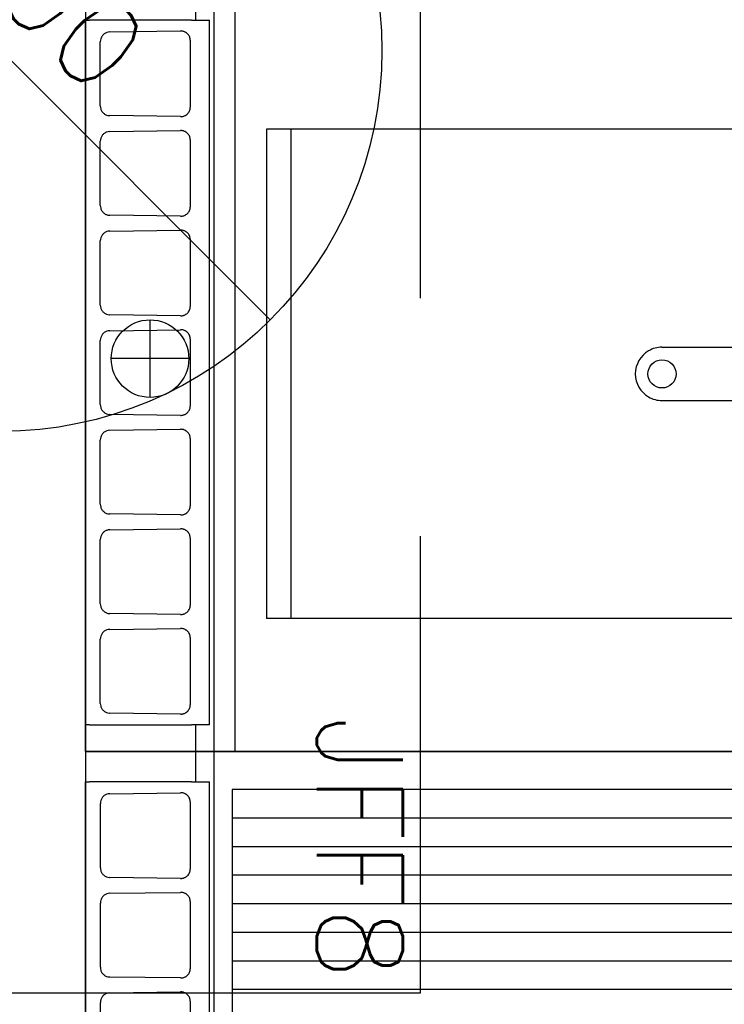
# Model space of a CAD drawing. Header units: millimetres. Extents: x -56641 to 6003, y -24465 to 16563.
# Tile 41 of 79: x -32503 to -32133, y -1239 to -722. Entities that reach past the tile are written whole.
import ezdxf

# ---------------------------------------------------------------- set-up
doc = ezdxf.new("R2010")
doc.units = ezdxf.units.MM
doc.linetypes.add('HIDDEN', pattern=[375, 250, -125])
for name, color, linetype in [('JEVENHUUVA', 7, 'Continuous'), ('JEVENKATKOVIIVAT', 5, 'HIDDEN'), ('KATKOVIIVAT', 5, 'HIDDEN'), ('MUOTOVIIVAT', 7, 'Continuous')]:
    doc.layers.add(name, color=color, linetype=linetype)
doc.layers.add('Wyposażenie_urządzenia grzewcze', color=1, linetype='Continuous', true_color=0xff0000)
doc.styles.add('ROMANS', font='romans')

# ---------------------------------------------------------------- blocks, each defined once
blk = doc.blocks.new('F13 - 74 ET')
at = {"layer": 'Wyposażenie_urządzenia grzewcze'}
for p, q in [((1896.789, -3542.647), (1896.789, -3549.387)), ((1936.789, -3542.647), (1896.789, -3542.647)), ((1896.789, -3542.647), (1896.789, -3613.147)), ((1896.789, -3542.647), (1898.189, -3542.647)), ((1898.189, -3542.848), (1898.189, -3542.647)), ((1898.189, -3542.647), (1935.189, -3542.647)), ((1898.189, -3542.848), (1898.189, -3548.198)), ((1935.189, -3542.647), (1935.189, -3542.848)), ((1935.189, -3548.198), (1935.189, -3542.848)), ((1899.317, -3543.419), (1902.69, -3543.419)), ((1904.546, -3543.419), (1907.918, -3543.419)), ((1909.774, -3543.419), (1913.147, -3543.419)), ((1915.003, -3543.419), (1918.376, -3543.419)), ((1920.231, -3543.419), (1923.604, -3543.419)), ((1925.46, -3543.419), (1928.833, -3543.419)), ((1930.689, -3543.419), (1934.061, -3543.419)), ((1898.754, -3547.628), (1898.807, -3543.911)), ((1903.2, -3543.911), (1903.253, -3547.628)), ((1903.983, -3547.628), (1904.035, -3543.911)), ((1908.429, -3543.911), (1908.481, -3547.628)), ((1909.211, -3547.628), (1909.264, -3543.911)), ((1913.658, -3543.911), (1913.71, -3547.628)), ((1914.44, -3547.628), (1914.492, -3543.911)), ((1918.886, -3543.911), (1918.938, -3547.628)), ((1919.669, -3547.628), (1919.721, -3543.911)), ((1924.115, -3543.911), (1924.167, -3547.628)), ((1924.897, -3547.628), (1924.949, -3543.911)), ((1929.343, -3543.911), (1929.395, -3547.628)), ((1930.126, -3547.628), (1930.178, -3543.911)), ((1934.572, -3543.911), (1934.624, -3547.628)), ((1898.189, -3549.147), (1898.189, -3548.198)), ((1902.771, -3548.14), (1899.235, -3548.14)), ((1908, -3548.14), (1904.464, -3548.14)), ((1913.229, -3548.14), (1909.693, -3548.14)), ((1918.457, -3548.14), (1914.921, -3548.14)), ((1923.686, -3548.14), (1920.15, -3548.14)), ((1928.914, -3548.14), (1925.378, -3548.14)), ((1934.143, -3548.14), (1930.607, -3548.14)), ((1935.189, -3548.198), (1935.189, -3549.147)), ((1896.789, -3548.427), (1898.189, -3548.427)), ((1935.189, -3548.427), (1936.789, -3548.427)), ((1898.189, -3549.147), (1935.189, -3549.147)), ((1896.789, -3549.387), (1936.789, -3549.387)), ((1896.789, -3550.487), (1936.789, -3550.487)), ((1929.469, -3552.147), (1903.769, -3552.147)), ((1903.769, -3608.647), (1903.769, -3552.147)), ((1929.469, -3608.647), (1929.469, -3552.147)), ((1903.769, -3553.427), (1929.469, -3553.427)), ((1915.219, -3572.897), (1915.219, -3587.897)), ((1918.019, -3572.897), (1918.019, -3587.897))]:
    blk.add_line(p, q, dxfattribs=at)
at = {"layer": 'Wyposażenie_urządzenia grzewcze', "linetype": 'Continuous'}
for p, q in [((1917.419, -3548.064), (1917.419, -3543.991)), ((1915.383, -3546.027), (1919.456, -3546.027))]:
    blk.add_line(p, q, dxfattribs=at)
blk.add_circle((1917.419, -3546.027), 2.036, dxfattribs=at)
at = {"layer": 'Wyposażenie_urządzenia grzewcze'}
blk.add_circle((1916.619, -3572.897), 0.74, dxfattribs=at)
for start, end in [(30.3342, 149.6658), (149.6659, 180), (0, 30.3341)]:
    blk.add_arc((1916.619, -3572.897), 1.4, start, end, dxfattribs=at)
for points, knots in [([(1899.317, -3543.419), (1899.267, -3543.419), (1899.217, -3543.426), (1899.12, -3543.456), (1899.073, -3543.478), (1898.986, -3543.535), (1898.947, -3543.571), (1898.882, -3543.653), (1898.856, -3543.699), (1898.819, -3543.796), (1898.809, -3543.846), (1898.807, -3543.902), (1898.807, -3543.906), (1898.807, -3543.911)], [0.241102, 0.241102, 0.241102, 0.241102, 0.536934, 0.536934, 0.839084, 0.839084, 1.152695, 1.152695, 1.466307, 1.466307, 1.779918, 1.779918, 1.809159, 1.809159, 1.809159, 1.809159]), ([(1903.2, -3543.911), (1903.2, -3543.86), (1903.191, -3543.81), (1903.157, -3543.712), (1903.133, -3543.666), (1903.07, -3543.582), (1903.032, -3543.545), (1902.945, -3543.484), (1902.897, -3543.46), (1902.798, -3543.428), (1902.746, -3543.42), (1902.693, -3543.419), (1902.692, -3543.419), (1902.69, -3543.419)], [-1.809159, -1.809159, -1.809159, -1.809159, -1.495548, -1.495548, -1.181936, -1.181936, -0.868325, -0.868325, -0.554713, -0.554713, -0.251974, -0.251974, -0.241102, -0.241102, -0.241102, -0.241102]), ([(1904.546, -3543.419), (1904.496, -3543.419), (1904.446, -3543.426), (1904.348, -3543.456), (1904.302, -3543.478), (1904.215, -3543.535), (1904.176, -3543.571), (1904.11, -3543.653), (1904.084, -3543.699), (1904.048, -3543.796), (1904.038, -3543.846), (1904.035, -3543.902), (1904.035, -3543.906), (1904.035, -3543.911)], [0.241102, 0.241102, 0.241102, 0.241102, 0.536934, 0.536934, 0.839084, 0.839084, 1.152695, 1.152695, 1.466307, 1.466307, 1.779918, 1.779918, 1.809159, 1.809159, 1.809159, 1.809159]), ([(1908.429, -3543.911), (1908.428, -3543.86), (1908.419, -3543.81), (1908.386, -3543.712), (1908.361, -3543.666), (1908.299, -3543.582), (1908.26, -3543.545), (1908.174, -3543.484), (1908.126, -3543.46), (1908.026, -3543.428), (1907.975, -3543.42), (1907.922, -3543.419), (1907.92, -3543.419), (1907.918, -3543.419)], [-1.809159, -1.809159, -1.809159, -1.809159, -1.495548, -1.495548, -1.181936, -1.181936, -0.868325, -0.868325, -0.554713, -0.554713, -0.251974, -0.251974, -0.241102, -0.241102, -0.241102, -0.241102]), ([(1909.774, -3543.419), (1909.724, -3543.419), (1909.674, -3543.426), (1909.577, -3543.456), (1909.53, -3543.478), (1909.443, -3543.535), (1909.404, -3543.571), (1909.339, -3543.653), (1909.313, -3543.699), (1909.277, -3543.796), (1909.266, -3543.846), (1909.264, -3543.902), (1909.264, -3543.906), (1909.264, -3543.911)], [0.241102, 0.241102, 0.241102, 0.241102, 0.536934, 0.536934, 0.839084, 0.839084, 1.152695, 1.152695, 1.466307, 1.466307, 1.779918, 1.779918, 1.809159, 1.809159, 1.809159, 1.809159]), ([(1913.658, -3543.911), (1913.657, -3543.86), (1913.648, -3543.81), (1913.615, -3543.712), (1913.59, -3543.666), (1913.527, -3543.582), (1913.489, -3543.545), (1913.403, -3543.484), (1913.354, -3543.46), (1913.255, -3543.428), (1913.204, -3543.42), (1913.151, -3543.419), (1913.149, -3543.419), (1913.147, -3543.419)], [-1.809159, -1.809159, -1.809159, -1.809159, -1.495548, -1.495548, -1.181936, -1.181936, -0.868325, -0.868325, -0.554713, -0.554713, -0.251974, -0.251974, -0.241102, -0.241102, -0.241102, -0.241102]), ([(1915.003, -3543.419), (1914.953, -3543.419), (1914.903, -3543.426), (1914.806, -3543.456), (1914.759, -3543.478), (1914.672, -3543.535), (1914.633, -3543.571), (1914.567, -3543.653), (1914.541, -3543.699), (1914.505, -3543.796), (1914.495, -3543.846), (1914.492, -3543.902), (1914.492, -3543.906), (1914.492, -3543.911)], [0.241102, 0.241102, 0.241102, 0.241102, 0.536934, 0.536934, 0.839084, 0.839084, 1.152695, 1.152695, 1.466307, 1.466307, 1.779918, 1.779918, 1.809159, 1.809159, 1.809159, 1.809159]), ([(1918.886, -3543.911), (1918.885, -3543.86), (1918.877, -3543.81), (1918.843, -3543.712), (1918.819, -3543.666), (1918.756, -3543.582), (1918.718, -3543.545), (1918.631, -3543.484), (1918.583, -3543.46), (1918.483, -3543.428), (1918.432, -3543.42), (1918.379, -3543.419), (1918.377, -3543.419), (1918.376, -3543.419)], [-1.809159, -1.809159, -1.809159, -1.809159, -1.495548, -1.495548, -1.181936, -1.181936, -0.868325, -0.868325, -0.554713, -0.554713, -0.251974, -0.251974, -0.241102, -0.241102, -0.241102, -0.241102]), ([(1920.231, -3543.419), (1920.182, -3543.419), (1920.131, -3543.426), (1920.034, -3543.456), (1919.987, -3543.478), (1919.901, -3543.535), (1919.861, -3543.571), (1919.796, -3543.653), (1919.77, -3543.699), (1919.734, -3543.796), (1919.723, -3543.846), (1919.721, -3543.902), (1919.721, -3543.906), (1919.721, -3543.911)], [0.241102, 0.241102, 0.241102, 0.241102, 0.536934, 0.536934, 0.839084, 0.839084, 1.152695, 1.152695, 1.466307, 1.466307, 1.779918, 1.779918, 1.809159, 1.809159, 1.809159, 1.809159]), ([(1924.115, -3543.911), (1924.114, -3543.86), (1924.105, -3543.81), (1924.072, -3543.712), (1924.047, -3543.666), (1923.984, -3543.582), (1923.946, -3543.545), (1923.86, -3543.484), (1923.812, -3543.46), (1923.712, -3543.428), (1923.661, -3543.42), (1923.608, -3543.419), (1923.606, -3543.419), (1923.604, -3543.419)], [-1.809159, -1.809159, -1.809159, -1.809159, -1.495548, -1.495548, -1.181936, -1.181936, -0.868325, -0.868325, -0.554713, -0.554713, -0.251974, -0.251974, -0.241102, -0.241102, -0.241102, -0.241102]), ([(1925.46, -3543.419), (1925.41, -3543.419), (1925.36, -3543.426), (1925.263, -3543.456), (1925.216, -3543.478), (1925.129, -3543.535), (1925.09, -3543.571), (1925.025, -3543.653), (1924.999, -3543.699), (1924.962, -3543.796), (1924.952, -3543.846), (1924.95, -3543.902), (1924.949, -3543.906), (1924.949, -3543.911)], [0.241102, 0.241102, 0.241102, 0.241102, 0.536934, 0.536934, 0.839084, 0.839084, 1.152695, 1.152695, 1.466307, 1.466307, 1.779918, 1.779918, 1.809159, 1.809159, 1.809159, 1.809159]), ([(1929.343, -3543.911), (1929.343, -3543.86), (1929.334, -3543.81), (1929.3, -3543.712), (1929.276, -3543.666), (1929.213, -3543.582), (1929.175, -3543.545), (1929.088, -3543.484), (1929.04, -3543.46), (1928.94, -3543.428), (1928.889, -3543.42), (1928.836, -3543.419), (1928.834, -3543.419), (1928.833, -3543.419)], [-1.809159, -1.809159, -1.809159, -1.809159, -1.495548, -1.495548, -1.181936, -1.181936, -0.868325, -0.868325, -0.554713, -0.554713, -0.251974, -0.251974, -0.241102, -0.241102, -0.241102, -0.241102]), ([(1930.689, -3543.419), (1930.639, -3543.419), (1930.589, -3543.426), (1930.491, -3543.456), (1930.444, -3543.478), (1930.358, -3543.535), (1930.318, -3543.571), (1930.253, -3543.653), (1930.227, -3543.699), (1930.191, -3543.796), (1930.181, -3543.846), (1930.178, -3543.902), (1930.178, -3543.906), (1930.178, -3543.911)], [0.241102, 0.241102, 0.241102, 0.241102, 0.536934, 0.536934, 0.839084, 0.839084, 1.152695, 1.152695, 1.466307, 1.466307, 1.779918, 1.779918, 1.809159, 1.809159, 1.809159, 1.809159]), ([(1934.572, -3543.911), (1934.571, -3543.86), (1934.562, -3543.81), (1934.529, -3543.712), (1934.504, -3543.666), (1934.442, -3543.582), (1934.403, -3543.545), (1934.317, -3543.484), (1934.269, -3543.46), (1934.169, -3543.428), (1934.118, -3543.42), (1934.065, -3543.419), (1934.063, -3543.419), (1934.061, -3543.419)], [-1.809159, -1.809159, -1.809159, -1.809159, -1.495548, -1.495548, -1.181936, -1.181936, -0.868325, -0.868325, -0.554713, -0.554713, -0.251974, -0.251974, -0.241102, -0.241102, -0.241102, -0.241102]), ([(1898.754, -3547.628), (1898.754, -3547.649), (1898.755, -3547.67), (1898.759, -3547.71), (1898.762, -3547.73), (1898.771, -3547.77), (1898.777, -3547.789), (1898.79, -3547.827), (1898.798, -3547.846), (1898.816, -3547.882), (1898.826, -3547.899), (1898.837, -3547.915)], [-1.4085701, -1.4085701, -1.4085701, -1.4085701, -1.2895059, -1.2895059, -1.1704418, -1.1704418, -1.0513777, -1.0513777, -0.9323136, -0.9323136, -0.8132495, -0.8132495, -0.8132495, -0.8132495]), ([(1903.17, -3547.915), (1903.181, -3547.899), (1903.191, -3547.882), (1903.209, -3547.846), (1903.216, -3547.827), (1903.23, -3547.789), (1903.236, -3547.77), (1903.244, -3547.73), (1903.248, -3547.71), (1903.252, -3547.67), (1903.253, -3547.649), (1903.253, -3547.628)], [0.8132495, 0.8132495, 0.8132495, 0.8132495, 0.9323136, 0.9323136, 1.0513777, 1.0513777, 1.1704418, 1.1704418, 1.2895059, 1.2895059, 1.4085701, 1.4085701, 1.4085701, 1.4085701]), ([(1903.983, -3547.628), (1903.983, -3547.649), (1903.984, -3547.67), (1903.988, -3547.71), (1903.991, -3547.73), (1904, -3547.77), (1904.006, -3547.789), (1904.019, -3547.827), (1904.027, -3547.846), (1904.045, -3547.882), (1904.054, -3547.899), (1904.065, -3547.915)], [-1.4085701, -1.4085701, -1.4085701, -1.4085701, -1.2895059, -1.2895059, -1.1704418, -1.1704418, -1.0513777, -1.0513777, -0.9323136, -0.9323136, -0.8132495, -0.8132495, -0.8132495, -0.8132495]), ([(1908.399, -3547.915), (1908.41, -3547.899), (1908.419, -3547.882), (1908.437, -3547.846), (1908.445, -3547.827), (1908.458, -3547.789), (1908.464, -3547.77), (1908.473, -3547.73), (1908.476, -3547.71), (1908.481, -3547.67), (1908.481, -3547.649), (1908.481, -3547.628)], [0.8132495, 0.8132495, 0.8132495, 0.8132495, 0.9323136, 0.9323136, 1.0513777, 1.0513777, 1.1704418, 1.1704418, 1.2895059, 1.2895059, 1.4085701, 1.4085701, 1.4085701, 1.4085701]), ([(1909.211, -3547.628), (1909.211, -3547.649), (1909.212, -3547.67), (1909.216, -3547.71), (1909.22, -3547.73), (1909.229, -3547.77), (1909.234, -3547.789), (1909.248, -3547.827), (1909.255, -3547.846), (1909.273, -3547.882), (1909.283, -3547.899), (1909.294, -3547.915)], [-1.4085701, -1.4085701, -1.4085701, -1.4085701, -1.2895059, -1.2895059, -1.1704418, -1.1704418, -1.0513777, -1.0513777, -0.9323136, -0.9323136, -0.8132495, -0.8132495, -0.8132495, -0.8132495]), ([(1913.627, -3547.915), (1913.638, -3547.899), (1913.648, -3547.882), (1913.666, -3547.846), (1913.674, -3547.827), (1913.687, -3547.789), (1913.693, -3547.77), (1913.702, -3547.73), (1913.705, -3547.71), (1913.709, -3547.67), (1913.71, -3547.649), (1913.71, -3547.628)], [0.8132495, 0.8132495, 0.8132495, 0.8132495, 0.9323136, 0.9323136, 1.0513777, 1.0513777, 1.1704418, 1.1704418, 1.2895059, 1.2895059, 1.4085701, 1.4085701, 1.4085701, 1.4085701]), ([(1914.44, -3547.628), (1914.44, -3547.649), (1914.441, -3547.67), (1914.445, -3547.71), (1914.448, -3547.73), (1914.457, -3547.77), (1914.463, -3547.789), (1914.476, -3547.827), (1914.484, -3547.846), (1914.502, -3547.882), (1914.512, -3547.899), (1914.522, -3547.915)], [-1.4085701, -1.4085701, -1.4085701, -1.4085701, -1.2895059, -1.2895059, -1.1704418, -1.1704418, -1.0513777, -1.0513777, -0.9323136, -0.9323136, -0.8132495, -0.8132495, -0.8132495, -0.8132495]), ([(1918.856, -3547.915), (1918.867, -3547.899), (1918.877, -3547.882), (1918.894, -3547.846), (1918.902, -3547.827), (1918.916, -3547.789), (1918.921, -3547.77), (1918.93, -3547.73), (1918.933, -3547.71), (1918.938, -3547.67), (1918.939, -3547.649), (1918.938, -3547.628)], [0.8132495, 0.8132495, 0.8132495, 0.8132495, 0.9323136, 0.9323136, 1.0513777, 1.0513777, 1.1704418, 1.1704418, 1.2895059, 1.2895059, 1.4085701, 1.4085701, 1.4085701, 1.4085701]), ([(1919.669, -3547.628), (1919.668, -3547.649), (1919.669, -3547.67), (1919.673, -3547.71), (1919.677, -3547.73), (1919.686, -3547.77), (1919.691, -3547.789), (1919.705, -3547.827), (1919.713, -3547.846), (1919.73, -3547.882), (1919.74, -3547.899), (1919.751, -3547.915)], [-1.4085701, -1.4085701, -1.4085701, -1.4085701, -1.2895059, -1.2895059, -1.1704418, -1.1704418, -1.0513777, -1.0513777, -0.9323136, -0.9323136, -0.8132495, -0.8132495, -0.8132495, -0.8132495]), ([(1924.084, -3547.915), (1924.095, -3547.899), (1924.105, -3547.882), (1924.123, -3547.846), (1924.131, -3547.827), (1924.144, -3547.789), (1924.15, -3547.77), (1924.159, -3547.73), (1924.162, -3547.71), (1924.166, -3547.67), (1924.167, -3547.649), (1924.167, -3547.628)], [0.8132495, 0.8132495, 0.8132495, 0.8132495, 0.9323136, 0.9323136, 1.0513777, 1.0513777, 1.1704418, 1.1704418, 1.2895059, 1.2895059, 1.4085701, 1.4085701, 1.4085701, 1.4085701]), ([(1924.897, -3547.628), (1924.897, -3547.649), (1924.898, -3547.67), (1924.902, -3547.71), (1924.905, -3547.73), (1924.914, -3547.77), (1924.92, -3547.789), (1924.933, -3547.827), (1924.941, -3547.846), (1924.959, -3547.882), (1924.969, -3547.899), (1924.98, -3547.915)], [-1.4085701, -1.4085701, -1.4085701, -1.4085701, -1.2895059, -1.2895059, -1.1704418, -1.1704418, -1.0513777, -1.0513777, -0.9323136, -0.9323136, -0.8132495, -0.8132495, -0.8132495, -0.8132495]), ([(1929.313, -3547.915), (1929.324, -3547.899), (1929.334, -3547.882), (1929.351, -3547.846), (1929.359, -3547.827), (1929.373, -3547.789), (1929.378, -3547.77), (1929.387, -3547.73), (1929.391, -3547.71), (1929.395, -3547.67), (1929.396, -3547.649), (1929.395, -3547.628)], [0.8132495, 0.8132495, 0.8132495, 0.8132495, 0.9323136, 0.9323136, 1.0513777, 1.0513777, 1.1704418, 1.1704418, 1.2895059, 1.2895059, 1.4085701, 1.4085701, 1.4085701, 1.4085701]), ([(1930.126, -3547.628), (1930.125, -3547.649), (1930.126, -3547.67), (1930.131, -3547.71), (1930.134, -3547.73), (1930.143, -3547.77), (1930.148, -3547.789), (1930.162, -3547.827), (1930.17, -3547.846), (1930.187, -3547.882), (1930.197, -3547.899), (1930.208, -3547.915)], [-1.4085701, -1.4085701, -1.4085701, -1.4085701, -1.2895059, -1.2895059, -1.1704418, -1.1704418, -1.0513777, -1.0513777, -0.9323136, -0.9323136, -0.8132495, -0.8132495, -0.8132495, -0.8132495]), ([(1934.542, -3547.915), (1934.552, -3547.899), (1934.562, -3547.882), (1934.58, -3547.846), (1934.588, -3547.827), (1934.601, -3547.789), (1934.607, -3547.77), (1934.616, -3547.73), (1934.619, -3547.71), (1934.623, -3547.67), (1934.624, -3547.649), (1934.624, -3547.628)], [0.8132495, 0.8132495, 0.8132495, 0.8132495, 0.9323136, 0.9323136, 1.0513777, 1.0513777, 1.1704418, 1.1704418, 1.2895059, 1.2895059, 1.4085701, 1.4085701, 1.4085701, 1.4085701]), ([(1898.837, -3547.915), (1898.855, -3547.943), (1898.876, -3547.969), (1898.921, -3548.016), (1898.945, -3548.037), (1898.996, -3548.073), (1899.023, -3548.089), (1899.08, -3548.114), (1899.11, -3548.123), (1899.171, -3548.137), (1899.202, -3548.14), (1899.235, -3548.14), (1899.235, -3548.14), (1899.235, -3548.14)], [0, 0, 0, 0, 0.1696042, 0.1696042, 0.3392084, 0.3392084, 0.5088126, 0.5088126, 0.6784168, 0.6784168, 0.8460043, 0.8460043, 0.848021, 0.848021, 0.848021, 0.848021]), ([(1902.771, -3548.14), (1902.798, -3548.14), (1902.824, -3548.138), (1902.878, -3548.128), (1902.905, -3548.121), (1902.961, -3548.1), (1902.989, -3548.086), (1903.041, -3548.053), (1903.066, -3548.033), (1903.113, -3547.989), (1903.135, -3547.965), (1903.16, -3547.931), (1903.165, -3547.923), (1903.17, -3547.915)], [-0.848021, -0.848021, -0.848021, -0.848021, -0.7105121, -0.7105121, -0.5551726, -0.5551726, -0.3855684, -0.3855684, -0.2159642, -0.2159642, -0.04636, -0.04636, 0, 0, 0, 0]), ([(1904.065, -3547.915), (1904.084, -3547.943), (1904.104, -3547.969), (1904.149, -3548.016), (1904.174, -3548.037), (1904.225, -3548.073), (1904.252, -3548.089), (1904.309, -3548.114), (1904.338, -3548.123), (1904.399, -3548.137), (1904.431, -3548.14), (1904.463, -3548.14), (1904.464, -3548.14), (1904.464, -3548.14)], [0, 0, 0, 0, 0.169604, 0.169604, 0.3392081, 0.3392081, 0.5088121, 0.5088121, 0.6784162, 0.6784162, 0.8460048, 0.8460048, 0.8480202, 0.8480202, 0.8480202, 0.8480202]), ([(1908, -3548.14), (1908.026, -3548.14), (1908.052, -3548.138), (1908.106, -3548.128), (1908.134, -3548.121), (1908.189, -3548.1), (1908.217, -3548.086), (1908.27, -3548.053), (1908.295, -3548.033), (1908.342, -3547.989), (1908.364, -3547.965), (1908.389, -3547.931), (1908.394, -3547.923), (1908.399, -3547.915)], [-0.8480202, -0.8480202, -0.8480202, -0.8480202, -0.7105121, -0.7105121, -0.5551722, -0.5551722, -0.3855681, -0.3855681, -0.2159641, -0.2159641, -0.04636, -0.04636, 0, 0, 0, 0]), ([(1909.294, -3547.915), (1909.312, -3547.943), (1909.333, -3547.969), (1909.378, -3548.016), (1909.402, -3548.037), (1909.453, -3548.073), (1909.481, -3548.089), (1909.537, -3548.114), (1909.567, -3548.123), (1909.628, -3548.137), (1909.66, -3548.14), (1909.692, -3548.14), (1909.692, -3548.14), (1909.693, -3548.14)], [0, 0, 0, 0, 0.169604, 0.169604, 0.3392081, 0.3392081, 0.5088121, 0.5088121, 0.6784162, 0.6784162, 0.8460048, 0.8460048, 0.8480202, 0.8480202, 0.8480202, 0.8480202]), ([(1913.229, -3548.14), (1913.255, -3548.14), (1913.281, -3548.138), (1913.335, -3548.128), (1913.362, -3548.121), (1913.418, -3548.1), (1913.446, -3548.086), (1913.499, -3548.053), (1913.523, -3548.033), (1913.57, -3547.989), (1913.592, -3547.965), (1913.617, -3547.931), (1913.622, -3547.923), (1913.627, -3547.915)], [-0.8480202, -0.8480202, -0.8480202, -0.8480202, -0.7105121, -0.7105121, -0.5551722, -0.5551722, -0.3855681, -0.3855681, -0.2159641, -0.2159641, -0.04636, -0.04636, 0, 0, 0, 0]), ([(1914.522, -3547.915), (1914.541, -3547.943), (1914.562, -3547.969), (1914.607, -3548.016), (1914.631, -3548.037), (1914.682, -3548.073), (1914.709, -3548.089), (1914.766, -3548.114), (1914.795, -3548.123), (1914.856, -3548.137), (1914.888, -3548.14), (1914.92, -3548.14), (1914.921, -3548.14), (1914.921, -3548.14)], [0, 0, 0, 0, 0.169604, 0.169604, 0.3392081, 0.3392081, 0.5088121, 0.5088121, 0.6784162, 0.6784162, 0.8460048, 0.8460048, 0.8480202, 0.8480202, 0.8480202, 0.8480202]), ([(1918.457, -3548.14), (1918.483, -3548.14), (1918.509, -3548.138), (1918.563, -3548.128), (1918.591, -3548.121), (1918.646, -3548.1), (1918.674, -3548.086), (1918.727, -3548.053), (1918.752, -3548.033), (1918.799, -3547.989), (1918.821, -3547.965), (1918.846, -3547.931), (1918.851, -3547.923), (1918.856, -3547.915)], [-0.8480202, -0.8480202, -0.8480202, -0.8480202, -0.7105121, -0.7105121, -0.5551722, -0.5551722, -0.3855681, -0.3855681, -0.2159641, -0.2159641, -0.04636, -0.04636, 0, 0, 0, 0]), ([(1919.751, -3547.915), (1919.769, -3547.943), (1919.79, -3547.969), (1919.835, -3548.016), (1919.859, -3548.037), (1919.91, -3548.073), (1919.938, -3548.089), (1919.994, -3548.114), (1920.024, -3548.123), (1920.085, -3548.137), (1920.117, -3548.14), (1920.149, -3548.14), (1920.149, -3548.14), (1920.15, -3548.14)], [0, 0, 0, 0, 0.169604, 0.169604, 0.3392081, 0.3392081, 0.5088121, 0.5088121, 0.6784162, 0.6784162, 0.8460048, 0.8460048, 0.8480202, 0.8480202, 0.8480202, 0.8480202]), ([(1923.686, -3548.14), (1923.712, -3548.14), (1923.738, -3548.138), (1923.792, -3548.128), (1923.819, -3548.121), (1923.875, -3548.1), (1923.903, -3548.086), (1923.956, -3548.053), (1923.981, -3548.033), (1924.027, -3547.989), (1924.049, -3547.965), (1924.074, -3547.931), (1924.079, -3547.923), (1924.084, -3547.915)], [-0.8480202, -0.8480202, -0.8480202, -0.8480202, -0.7105121, -0.7105121, -0.5551722, -0.5551722, -0.3855681, -0.3855681, -0.2159641, -0.2159641, -0.04636, -0.04636, 0, 0, 0, 0]), ([(1924.98, -3547.915), (1924.998, -3547.943), (1925.019, -3547.969), (1925.064, -3548.016), (1925.088, -3548.037), (1925.139, -3548.073), (1925.166, -3548.089), (1925.223, -3548.114), (1925.252, -3548.123), (1925.314, -3548.137), (1925.345, -3548.14), (1925.378, -3548.14), (1925.378, -3548.14), (1925.378, -3548.14)], [0, 0, 0, 0, 0.169604, 0.169604, 0.3392081, 0.3392081, 0.5088121, 0.5088121, 0.6784162, 0.6784162, 0.8460048, 0.8460048, 0.8480202, 0.8480202, 0.8480202, 0.8480202]), ([(1928.914, -3548.14), (1928.94, -3548.14), (1928.967, -3548.138), (1929.02, -3548.128), (1929.048, -3548.121), (1929.103, -3548.1), (1929.131, -3548.086), (1929.184, -3548.053), (1929.209, -3548.033), (1929.256, -3547.989), (1929.278, -3547.965), (1929.303, -3547.931), (1929.308, -3547.923), (1929.313, -3547.915)], [-0.8480202, -0.8480202, -0.8480202, -0.8480202, -0.7105121, -0.7105121, -0.5551722, -0.5551722, -0.3855681, -0.3855681, -0.2159641, -0.2159641, -0.04636, -0.04636, 0, 0, 0, 0]), ([(1930.208, -3547.915), (1930.227, -3547.943), (1930.247, -3547.969), (1930.292, -3548.016), (1930.316, -3548.037), (1930.368, -3548.073), (1930.395, -3548.089), (1930.452, -3548.114), (1930.481, -3548.123), (1930.542, -3548.137), (1930.574, -3548.14), (1930.606, -3548.14), (1930.607, -3548.14), (1930.607, -3548.14)], [10.8614212, 10.8614212, 10.8614212, 10.8614212, 11.0310252, 11.0310252, 11.2006292, 11.2006292, 11.3702333, 11.3702333, 11.5398373, 11.5398373, 11.707426, 11.707426, 11.7094414, 11.7094414, 11.7094414, 11.7094414]), ([(1934.143, -3548.14), (1934.169, -3548.14), (1934.195, -3548.138), (1934.249, -3548.128), (1934.276, -3548.121), (1934.332, -3548.1), (1934.36, -3548.086), (1934.413, -3548.053), (1934.438, -3548.033), (1934.485, -3547.989), (1934.506, -3547.965), (1934.531, -3547.931), (1934.537, -3547.923), (1934.542, -3547.915)], [-0.8480202, -0.8480202, -0.8480202, -0.8480202, -0.7105121, -0.7105121, -0.5551722, -0.5551722, -0.3855681, -0.3855681, -0.2159641, -0.2159641, -0.04636, -0.04636, 0, 0, 0, 0])]:
    blk.add_open_spline(points, degree=3, knots=knots, dxfattribs=at)
blk = doc.blocks.new('FTR - 74 ET')
at = {"layer": 'Wyposażenie_urządzenia grzewcze'}
for p, q in [((2824.376, -4847.923), (2784.376, -4847.923)), ((2785.776, -4847.923), (2822.776, -4847.923)), ((2822.776, -4847.923), (2822.776, -4848.125)), ((2824.376, -4854.663), (2824.376, -4847.923)), ((2822.776, -4853.475), (2822.776, -4848.125)), ((2824.376, -4918.423), (2824.376, -4848.423)), ((2807.818, -4848.696), (2811.191, -4848.696)), ((2813.047, -4848.696), (2816.42, -4848.696)), ((2818.276, -4848.696), (2821.648, -4848.696)), ((2811.702, -4849.188), (2811.754, -4852.905)), ((2812.484, -4852.905), (2812.536, -4849.188)), ((2816.93, -4849.188), (2816.982, -4852.905)), ((2817.713, -4852.905), (2817.765, -4849.188)), ((2822.159, -4849.188), (2822.211, -4852.905)), ((2811.273, -4853.417), (2807.737, -4853.417)), ((2816.501, -4853.417), (2812.965, -4853.417)), ((2821.73, -4853.417), (2818.194, -4853.417)), ((2822.776, -4853.475), (2822.776, -4854.423)), ((2822.776, -4853.703), (2824.376, -4853.703)), ((2784.376, -4854.663), (2824.376, -4854.663)), ((2785.776, -4854.423), (2822.776, -4854.423)), ((2822.376, -4855.623), (2786.376, -4855.623)), ((2811.876, -4907.623), (2811.876, -4855.623)), ((2813.376, -4907.623), (2813.376, -4855.623)), ((2814.876, -4907.623), (2814.876, -4855.623)), ((2816.376, -4907.623), (2816.376, -4855.623)), ((2817.876, -4907.623), (2817.876, -4855.623)), ((2819.376, -4907.623), (2819.376, -4855.623)), ((2820.876, -4907.623), (2820.876, -4855.623)), ((2822.376, -4913.623), (2822.376, -4855.623))]:
    blk.add_line(p, q, dxfattribs=at)
for points, knots in [([(2811.702, -4849.188), (2811.701, -4849.137), (2811.692, -4849.086), (2811.659, -4848.989), (2811.634, -4848.943), (2811.571, -4848.859), (2811.533, -4848.822), (2811.447, -4848.76), (2811.399, -4848.736), (2811.299, -4848.705), (2811.248, -4848.696), (2811.195, -4848.696), (2811.193, -4848.696), (2811.191, -4848.696)], [-1.809159, -1.809159, -1.809159, -1.809159, -1.495548, -1.495548, -1.181936, -1.181936, -0.868325, -0.868325, -0.554713, -0.554713, -0.251974, -0.251974, -0.241102, -0.241102, -0.241102, -0.241102]), ([(2813.047, -4848.696), (2812.997, -4848.696), (2812.947, -4848.703), (2812.85, -4848.732), (2812.803, -4848.754), (2812.716, -4848.812), (2812.677, -4848.848), (2812.612, -4848.93), (2812.586, -4848.976), (2812.549, -4849.072), (2812.539, -4849.123), (2812.537, -4849.178), (2812.536, -4849.183), (2812.536, -4849.188)], [0.241102, 0.241102, 0.241102, 0.241102, 0.536934, 0.536934, 0.839084, 0.839084, 1.152695, 1.152695, 1.466307, 1.466307, 1.779918, 1.779918, 1.809159, 1.809159, 1.809159, 1.809159]), ([(2816.93, -4849.188), (2816.93, -4849.137), (2816.921, -4849.086), (2816.887, -4848.989), (2816.863, -4848.943), (2816.8, -4848.859), (2816.762, -4848.822), (2816.675, -4848.76), (2816.627, -4848.736), (2816.527, -4848.705), (2816.476, -4848.696), (2816.423, -4848.696), (2816.421, -4848.696), (2816.42, -4848.696)], [-1.809159, -1.809159, -1.809159, -1.809159, -1.495548, -1.495548, -1.181936, -1.181936, -0.868325, -0.868325, -0.554713, -0.554713, -0.251974, -0.251974, -0.241102, -0.241102, -0.241102, -0.241102]), ([(2818.276, -4848.696), (2818.226, -4848.696), (2818.175, -4848.703), (2818.078, -4848.732), (2818.031, -4848.754), (2817.945, -4848.812), (2817.905, -4848.848), (2817.84, -4848.93), (2817.814, -4848.976), (2817.778, -4849.072), (2817.768, -4849.123), (2817.765, -4849.178), (2817.765, -4849.183), (2817.765, -4849.188)], [0.241102, 0.241102, 0.241102, 0.241102, 0.536934, 0.536934, 0.839084, 0.839084, 1.152695, 1.152695, 1.466307, 1.466307, 1.779918, 1.779918, 1.809159, 1.809159, 1.809159, 1.809159]), ([(2822.159, -4849.188), (2822.158, -4849.137), (2822.149, -4849.086), (2822.116, -4848.989), (2822.091, -4848.943), (2822.029, -4848.859), (2821.99, -4848.822), (2821.904, -4848.76), (2821.856, -4848.736), (2821.756, -4848.705), (2821.705, -4848.696), (2821.652, -4848.696), (2821.65, -4848.696), (2821.648, -4848.696)], [-1.809159, -1.809159, -1.809159, -1.809159, -1.495548, -1.495548, -1.181936, -1.181936, -0.868325, -0.868325, -0.554713, -0.554713, -0.251974, -0.251974, -0.241102, -0.241102, -0.241102, -0.241102]), ([(2811.273, -4853.417), (2811.299, -4853.417), (2811.325, -4853.415), (2811.379, -4853.405), (2811.406, -4853.398), (2811.462, -4853.377), (2811.49, -4853.363), (2811.543, -4853.329), (2811.567, -4853.31), (2811.614, -4853.266), (2811.636, -4853.242), (2811.661, -4853.207), (2811.666, -4853.2), (2811.671, -4853.192)], [-0.8480202, -0.8480202, -0.8480202, -0.8480202, -0.7105121, -0.7105121, -0.5551722, -0.5551722, -0.3855681, -0.3855681, -0.2159641, -0.2159641, -0.04636, -0.04636, 0, 0, 0, 0]), ([(2811.671, -4853.192), (2811.682, -4853.176), (2811.692, -4853.158), (2811.71, -4853.123), (2811.718, -4853.104), (2811.731, -4853.066), (2811.737, -4853.047), (2811.746, -4853.007), (2811.749, -4852.987), (2811.753, -4852.946), (2811.754, -4852.926), (2811.754, -4852.905)], [0.8132495, 0.8132495, 0.8132495, 0.8132495, 0.9323136, 0.9323136, 1.0513777, 1.0513777, 1.1704418, 1.1704418, 1.2895059, 1.2895059, 1.4085701, 1.4085701, 1.4085701, 1.4085701]), ([(2812.484, -4852.905), (2812.484, -4852.926), (2812.485, -4852.946), (2812.489, -4852.987), (2812.492, -4853.007), (2812.501, -4853.047), (2812.507, -4853.066), (2812.52, -4853.104), (2812.528, -4853.123), (2812.546, -4853.158), (2812.556, -4853.176), (2812.567, -4853.192)], [-1.4085701, -1.4085701, -1.4085701, -1.4085701, -1.2895059, -1.2895059, -1.1704418, -1.1704418, -1.0513777, -1.0513777, -0.9323136, -0.9323136, -0.8132495, -0.8132495, -0.8132495, -0.8132495]), ([(2812.567, -4853.192), (2812.585, -4853.22), (2812.606, -4853.246), (2812.651, -4853.293), (2812.675, -4853.314), (2812.726, -4853.35), (2812.753, -4853.365), (2812.81, -4853.39), (2812.839, -4853.4), (2812.9, -4853.413), (2812.932, -4853.417), (2812.965, -4853.417), (2812.965, -4853.417), (2812.965, -4853.417)], [0, 0, 0, 0, 0.169604, 0.169604, 0.3392081, 0.3392081, 0.5088121, 0.5088121, 0.6784162, 0.6784162, 0.8460048, 0.8460048, 0.8480202, 0.8480202, 0.8480202, 0.8480202]), ([(2816.501, -4853.417), (2816.527, -4853.417), (2816.554, -4853.415), (2816.607, -4853.405), (2816.635, -4853.398), (2816.69, -4853.377), (2816.718, -4853.363), (2816.771, -4853.329), (2816.796, -4853.31), (2816.843, -4853.266), (2816.865, -4853.242), (2816.89, -4853.207), (2816.895, -4853.2), (2816.9, -4853.192)], [-0.8480202, -0.8480202, -0.8480202, -0.8480202, -0.7105121, -0.7105121, -0.5551722, -0.5551722, -0.3855681, -0.3855681, -0.2159641, -0.2159641, -0.04636, -0.04636, 0, 0, 0, 0]), ([(2816.9, -4853.192), (2816.911, -4853.176), (2816.921, -4853.158), (2816.938, -4853.123), (2816.946, -4853.104), (2816.96, -4853.066), (2816.965, -4853.047), (2816.974, -4853.007), (2816.978, -4852.987), (2816.982, -4852.946), (2816.983, -4852.926), (2816.982, -4852.905)], [0.8132495, 0.8132495, 0.8132495, 0.8132495, 0.9323136, 0.9323136, 1.0513777, 1.0513777, 1.1704418, 1.1704418, 1.2895059, 1.2895059, 1.4085701, 1.4085701, 1.4085701, 1.4085701]), ([(2817.713, -4852.905), (2817.712, -4852.926), (2817.713, -4852.946), (2817.718, -4852.987), (2817.721, -4853.007), (2817.73, -4853.047), (2817.735, -4853.066), (2817.749, -4853.104), (2817.757, -4853.123), (2817.774, -4853.158), (2817.784, -4853.176), (2817.795, -4853.192)], [-1.4085701, -1.4085701, -1.4085701, -1.4085701, -1.2895059, -1.2895059, -1.1704418, -1.1704418, -1.0513777, -1.0513777, -0.9323136, -0.9323136, -0.8132495, -0.8132495, -0.8132495, -0.8132495]), ([(2817.795, -4853.192), (2817.814, -4853.22), (2817.834, -4853.246), (2817.879, -4853.293), (2817.903, -4853.314), (2817.955, -4853.35), (2817.982, -4853.365), (2818.039, -4853.39), (2818.068, -4853.4), (2818.129, -4853.413), (2818.161, -4853.417), (2818.193, -4853.417), (2818.193, -4853.417), (2818.194, -4853.417)], [10.8614212, 10.8614212, 10.8614212, 10.8614212, 11.0310252, 11.0310252, 11.2006292, 11.2006292, 11.3702333, 11.3702333, 11.5398373, 11.5398373, 11.707426, 11.707426, 11.7094414, 11.7094414, 11.7094414, 11.7094414]), ([(2821.73, -4853.417), (2821.756, -4853.417), (2821.782, -4853.415), (2821.836, -4853.405), (2821.863, -4853.398), (2821.919, -4853.377), (2821.947, -4853.363), (2822, -4853.329), (2822.025, -4853.31), (2822.072, -4853.266), (2822.093, -4853.242), (2822.118, -4853.207), (2822.124, -4853.2), (2822.129, -4853.192)], [-0.8480202, -0.8480202, -0.8480202, -0.8480202, -0.7105121, -0.7105121, -0.5551722, -0.5551722, -0.3855681, -0.3855681, -0.2159641, -0.2159641, -0.04636, -0.04636, 0, 0, 0, 0]), ([(2822.129, -4853.192), (2822.139, -4853.176), (2822.149, -4853.158), (2822.167, -4853.123), (2822.175, -4853.104), (2822.188, -4853.066), (2822.194, -4853.047), (2822.203, -4853.007), (2822.206, -4852.987), (2822.21, -4852.946), (2822.211, -4852.926), (2822.211, -4852.905)], [0.8132495, 0.8132495, 0.8132495, 0.8132495, 0.9323136, 0.9323136, 1.0513777, 1.0513777, 1.1704418, 1.1704418, 1.2895059, 1.2895059, 1.4085701, 1.4085701, 1.4085701, 1.4085701])]:
    blk.add_open_spline(points, degree=3, knots=knots, dxfattribs=at)
blk = doc.blocks.new('JCEFF')
at = {"layer": 'JEVENKATKOVIIVAT'}
blk.add_line((495, 0), (495, -440), dxfattribs=at)
at = {"layer": 'KATKOVIIVAT'}
blk.add_line((-495, 0), (495, 0), dxfattribs=at)
at = {"layer": 'MUOTOVIIVAT'}
blk.add_line((-141.42, -361.42), (141.42, -78.58), dxfattribs=at)
blk.add_circle((0, -220), 200, dxfattribs=at)
at = {"layer": 'MUOTOVIIVAT', "color": 7, "style": 'ROMANS'}
blk.add_text('400', height=45, rotation=45, dxfattribs=at).set_placement((-56.19, -252.92))
at = {"layer": 'MUOTOVIIVAT', "insert": (266.84, -9.1), "char_height": 45, "attachment_point": 1, "style": 'ROMANS'}
blk.add_mtext_dynamic_manual_height_columns('\\pxqr;JFF8', width=221.2992, gutter_width=500, heights=[0], dxfattribs=at)

msp = doc.modelspace()

# ---------------------------------------------------------------- linework, layer by layer
at = {"color": 3}
msp.add_line((-32468.423, -306.513), (-32468.423, -2716.513), dxfattribs=at)

# ---------------------------------------------------------------- block references
at = {"xscale": 10, "yscale": 10, "zscale": 10, "rotation": 90}
for name, p in [('F13 - 74 ET', (-67894.888, -20074.405)), ('FTR - 74 ET', (-80947.655, -29350.274))]:
    msp.add_blockref(name, p, dxfattribs=at)
at = {"layer": 'JEVENHUUVA', "rotation": 270}
msp.add_blockref('JCEFF', (-32292.911, -738.413), dxfattribs=at)

doc.saveas('drawing.dxf')
